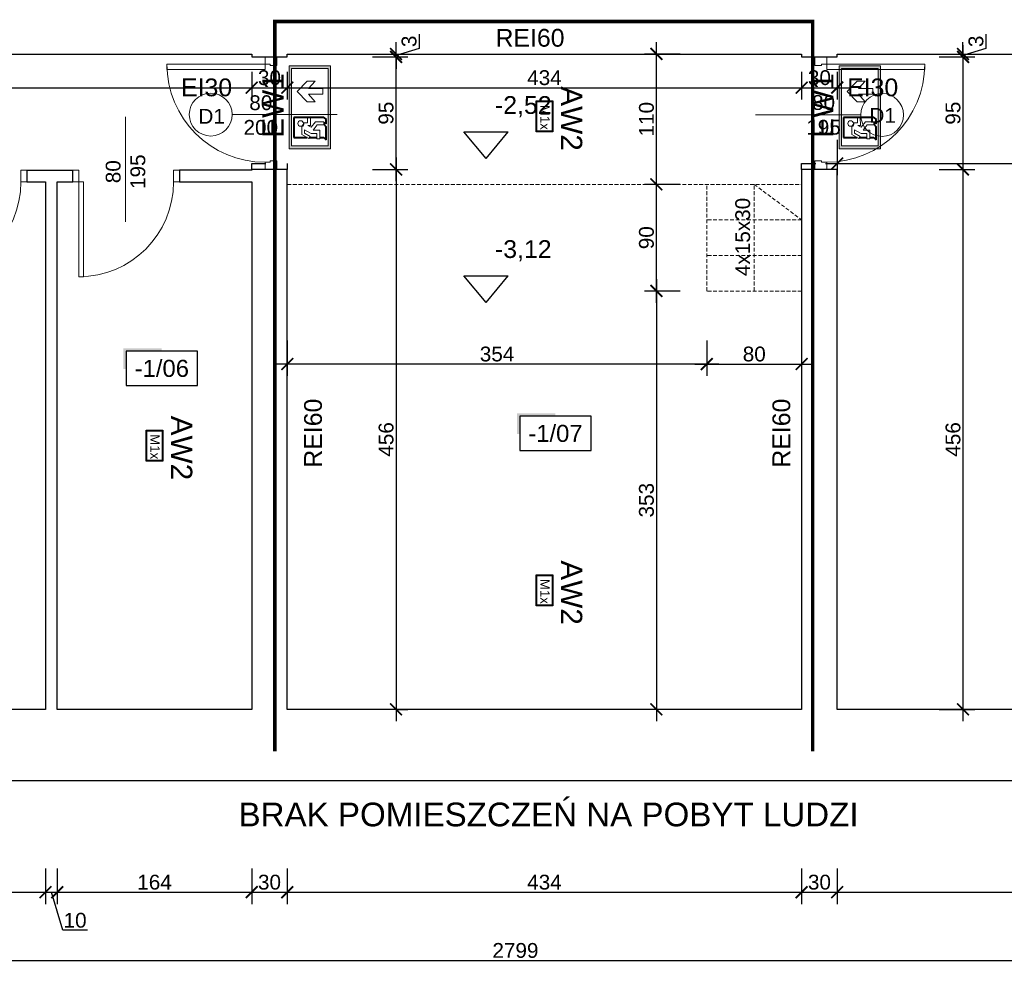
# Model space of a CAD drawing. Header units: millimetres. Extents: x 2709036 to 2756280, y 168165 to 192362.
# Tile 35 of 192: x 2710135 to 2710966, y 190539 to 191343. Entities that reach past the tile are written whole.
import ezdxf
from ezdxf.enums import TextEntityAlignment as Align

# ---------------------------------------------------------------- set-up
doc = ezdxf.new("R2010")
doc.units = ezdxf.units.MM
doc.header["$MEASUREMENT"] = 0
doc.linetypes.add('ACAD_ISO03W100', pattern=[30, 12, -18])
doc.linetypes.add('HIDDEN2', pattern=[4.7625, 3.175, -1.5875])
for name, color, linetype in [('6 - OPISY', 7, 'Continuous'), ('ekspertyza', 7, 'Continuous'), ('Oświetlenie awaryjne', 1, 'Continuous')]:
    doc.layers.add(name, color=color, linetype=linetype)
for name, color, linetype, lineweight in [('__MAZ_EKSP_PROJ', 3, 'Continuous', 0), ('__MAZ_LIKWIDACJE', 6, 'ACAD_ISO03W100', 30), ('__MAZ_OPIS_STOLARKA', 7, 'Continuous', 0), ('__MAZ_SCHODY', 7, 'Continuous', 0), ('__MAZ_STOLARKA DRZWIOWA ISTN', 7, 'Continuous', 9), ('__MAZ_STOLARKA DRZWIOWA NOWA', 7, 'Continuous', 9), ('__MAZ_WYMIARY', 7, 'Continuous', 9), ('__MAZ_ŚCIANY ISTNIEJĄCE', 7, 'Continuous', 30), ('Oświetlenie ewakuacyjne', 3, 'Continuous', 20)]:
    doc.layers.add(name, color=color, linetype=linetype, lineweight=lineweight)
doc.styles.add('Arial', font='arial.ttf')
doc.styles.add('Dimensions', font='arial.ttf')
doc.styles.add('Malanow_1_100', font='isocpeur.ttf')
doc.styles.get("Standard").update_dxf_attribs({"font": 'arial.ttf'})
doc.styles.add('styl1', font='arial.ttf')
doc.dimstyles.new('100', dxfattribs={"dimtxt": 10, "dimasz": 10, "dimexe": 18, "dimexo": 15, "dimgap": 9, "dimtad": 1, "dimdec": 1, "dimrnd": 0.5, "dimdsep": 46, "dimtxsty": 'Dimensions', "dimblk": 'ARCHTICK', "dimcen": 9, "dimdle": 10, "dimadec": 1, "dimazin": 2, "dimtfac": 1, "dimtdec": 4, "dimtofl": 0, "dimtmove": 2, "dimatfit": 3, "dimfxl": 1, "dimtolj": 1, "dimtzin": 0, "dimarcsym": 0})

# ---------------------------------------------------------------- blocks, each defined once
blk = doc.blocks.new('*U9')
at = {"ltscale": 10}
blk.add_hatch(color=256, dxfattribs=at).paths.add_polyline_path([(0, 26), (-25, 26), (-27, 26), (-27, 11.46), (-25, 11.46), (-25, 24), (0, 24)])
blk.add_lwpolyline([(-25, 0), (25, 0), (25, 24), (-25, 24)], close=True, dxfattribs=at)
at = {"layer": '6 - OPISY'}
for tag, p in [('NRPOM', (0, 6)), ('WYSPOM', (3.39, -15.66))]:
    blk.add_attdef(tag, text='', height=12, dxfattribs=at).set_placement(p, align=Align.CENTER)
blk = doc.blocks.new('*U10')
at = {"layer": '6 - OPISY'}
for p, q in [((-12.5, 15), (12.5, 15)), ((0, 0), (-12.5, 15)), ((0, 0), (12.5, 15))]:
    blk.add_line(p, q, dxfattribs=at)
blk.add_attdef('KOTAWYS', (5, 25), '', height=10, dxfattribs=at)
blk = doc.blocks.new('_ArchTick')
at = {"color": 0, "linetype": 'ByBlock', "const_width": 0.15}
blk.add_lwpolyline([(-0.5, -0.5), (0.5, 0.5)], dxfattribs=at)
blk = doc.blocks.new('*D793')
at = {"layer": '__MAZ_WYMIARY', "color": 0, "lineweight": -2}
for p, q in [((2710006, 190626.82), (2710006, 190596.82)), ((2710157, 190626.82), (2710157, 190596.82)), ((2709996, 190606.82), (2710167, 190606.82))]:
    blk.add_line(p, q, dxfattribs=at)
at = {"layer": 'Defpoints', "color": 0, "lineweight": 30}
for p in [(2710006, 190761.08), (2710157, 190761.08), (2710157, 190606.82)]:
    blk.add_point(p, dxfattribs=at)
at = {"layer": '__MAZ_WYMIARY', "color": 0, "lineweight": -2, "xscale": 10, "yscale": 10, "zscale": 10, "rotation": 180}
blk.add_blockref('_ArchTick', (2710006, 190606.82), dxfattribs=at)
at = {"layer": '__MAZ_WYMIARY', "color": 0, "lineweight": -2, "xscale": 10, "yscale": 10, "zscale": 10}
blk.add_blockref('_ArchTick', (2710157, 190606.82), dxfattribs=at)
at = {"layer": '__MAZ_WYMIARY', "color": 0, "lineweight": 5, "insert": (2710081.5, 190615.2), "char_height": 12.5, "attachment_point": 5, "style": 'Arial'}
blk.add_mtext('\\A1;151', dxfattribs=at)
blk = doc.blocks.new('*D794')
at = {"layer": '__MAZ_WYMIARY', "color": 0, "lineweight": -2}
for p, q in [((2710157, 190626.82), (2710157, 190596.82)), ((2710167, 190626.82), (2710167, 190596.82)), ((2710147, 190606.82), (2710177, 190606.82)), ((2710171.64, 190574.68), (2710162, 190606.82)), ((2710192.33, 190574.68), (2710171.64, 190574.68))]:
    blk.add_line(p, q, dxfattribs=at)
at = {"layer": 'Defpoints', "color": 0, "lineweight": 30}
for p in [(2710157, 190761.08), (2710167, 190761.08), (2710167, 190606.82)]:
    blk.add_point(p, dxfattribs=at)
at = {"layer": '__MAZ_WYMIARY', "color": 0, "lineweight": -2, "xscale": 10, "yscale": 10, "zscale": 10, "rotation": 180}
blk.add_blockref('_ArchTick', (2710157, 190606.82), dxfattribs=at)
at = {"layer": '__MAZ_WYMIARY', "color": 0, "lineweight": -2, "xscale": 10, "yscale": 10, "zscale": 10}
blk.add_blockref('_ArchTick', (2710167, 190606.82), dxfattribs=at)
at = {"layer": '__MAZ_WYMIARY', "color": 0, "lineweight": 5, "insert": (2710181.98, 190583.06), "char_height": 12.5, "attachment_point": 5, "style": 'Arial'}
blk.add_mtext('\\A1;10', dxfattribs=at)
blk = doc.blocks.new('*D795')
at = {"layer": '__MAZ_WYMIARY', "color": 0, "lineweight": -2}
for p, q in [((2710167, 190626.82), (2710167, 190596.82)), ((2710331, 190626.82), (2710331, 190596.82)), ((2710157, 190606.82), (2710341, 190606.82))]:
    blk.add_line(p, q, dxfattribs=at)
at = {"layer": 'Defpoints', "color": 0, "lineweight": 30}
for p in [(2710167, 190761.08), (2710331, 190761.08), (2710331, 190606.82)]:
    blk.add_point(p, dxfattribs=at)
at = {"layer": '__MAZ_WYMIARY', "color": 0, "lineweight": -2, "xscale": 10, "yscale": 10, "zscale": 10, "rotation": 180}
blk.add_blockref('_ArchTick', (2710167, 190606.82), dxfattribs=at)
at = {"layer": '__MAZ_WYMIARY', "color": 0, "lineweight": -2, "xscale": 10, "yscale": 10, "zscale": 10}
blk.add_blockref('_ArchTick', (2710331, 190606.82), dxfattribs=at)
at = {"layer": '__MAZ_WYMIARY', "color": 0, "lineweight": 5, "insert": (2710249, 190615.2), "char_height": 12.5, "attachment_point": 5, "style": 'Arial'}
blk.add_mtext('\\A1;164', dxfattribs=at)
blk = doc.blocks.new('*D796')
at = {"layer": '__MAZ_WYMIARY', "color": 0, "lineweight": -2}
for p, q in [((2710331, 190626.82), (2710331, 190596.82)), ((2710361, 190626.82), (2710361, 190596.82)), ((2710321, 190606.82), (2710371, 190606.82))]:
    blk.add_line(p, q, dxfattribs=at)
at = {"layer": 'Defpoints', "color": 0, "lineweight": 30}
for p in [(2710331, 190761.08), (2710361, 190761.08), (2710361, 190606.82)]:
    blk.add_point(p, dxfattribs=at)
at = {"layer": '__MAZ_WYMIARY', "color": 0, "lineweight": -2, "xscale": 10, "yscale": 10, "zscale": 10, "rotation": 180}
blk.add_blockref('_ArchTick', (2710331, 190606.82), dxfattribs=at)
at = {"layer": '__MAZ_WYMIARY', "color": 0, "lineweight": -2, "xscale": 10, "yscale": 10, "zscale": 10}
blk.add_blockref('_ArchTick', (2710361, 190606.82), dxfattribs=at)
at = {"layer": '__MAZ_WYMIARY', "color": 0, "lineweight": 5, "insert": (2710346, 190615.21), "char_height": 12.5, "attachment_point": 5, "style": 'Arial'}
blk.add_mtext('\\A1;30', dxfattribs=at)
blk = doc.blocks.new('*D797')
at = {"layer": '__MAZ_WYMIARY', "color": 0, "lineweight": -2}
for p, q in [((2710361, 190626.82), (2710361, 190596.82)), ((2710795, 190626.82), (2710795, 190596.82)), ((2710351, 190606.82), (2710805, 190606.82))]:
    blk.add_line(p, q, dxfattribs=at)
at = {"layer": 'Defpoints', "color": 0, "lineweight": 30}
for p in [(2710361, 190761.08), (2710795, 190761.08), (2710795, 190606.82)]:
    blk.add_point(p, dxfattribs=at)
at = {"layer": '__MAZ_WYMIARY', "color": 0, "lineweight": -2, "xscale": 10, "yscale": 10, "zscale": 10, "rotation": 180}
blk.add_blockref('_ArchTick', (2710361, 190606.82), dxfattribs=at)
at = {"layer": '__MAZ_WYMIARY', "color": 0, "lineweight": -2, "xscale": 10, "yscale": 10, "zscale": 10}
blk.add_blockref('_ArchTick', (2710795, 190606.82), dxfattribs=at)
at = {"layer": '__MAZ_WYMIARY', "color": 0, "lineweight": 5, "insert": (2710578, 190615.21), "char_height": 12.5, "attachment_point": 5, "style": 'Arial'}
blk.add_mtext('\\A1;434', dxfattribs=at)
blk = doc.blocks.new('*D798')
at = {"layer": '__MAZ_WYMIARY', "color": 0, "lineweight": -2}
for p, q in [((2710795, 190626.82), (2710795, 190596.82)), ((2710825, 190626.82), (2710825, 190596.82)), ((2710785, 190606.82), (2710835, 190606.82))]:
    blk.add_line(p, q, dxfattribs=at)
at = {"layer": 'Defpoints', "color": 0, "lineweight": 30}
for p in [(2710795, 190761.08), (2710825, 190761.08), (2710825, 190606.82)]:
    blk.add_point(p, dxfattribs=at)
at = {"layer": '__MAZ_WYMIARY', "color": 0, "lineweight": -2, "xscale": 10, "yscale": 10, "zscale": 10, "rotation": 180}
blk.add_blockref('_ArchTick', (2710795, 190606.82), dxfattribs=at)
at = {"layer": '__MAZ_WYMIARY', "color": 0, "lineweight": -2, "xscale": 10, "yscale": 10, "zscale": 10}
blk.add_blockref('_ArchTick', (2710825, 190606.82), dxfattribs=at)
at = {"layer": '__MAZ_WYMIARY', "color": 0, "lineweight": 5, "insert": (2710810, 190615.21), "char_height": 12.5, "attachment_point": 5, "style": 'Arial'}
blk.add_mtext('\\A1;30', dxfattribs=at)
blk = doc.blocks.new('*D799')
at = {"layer": '__MAZ_WYMIARY', "color": 0, "lineweight": -2}
for p, q in [((2710825, 190626.82), (2710825, 190596.82)), ((2711357, 190626.82), (2711357, 190596.82)), ((2710815, 190606.82), (2711367, 190606.82))]:
    blk.add_line(p, q, dxfattribs=at)
at = {"layer": 'Defpoints', "color": 0, "lineweight": 30}
for p in [(2711357, 190856.18), (2710825, 190761.08), (2711357, 190606.82)]:
    blk.add_point(p, dxfattribs=at)
at = {"layer": '__MAZ_WYMIARY', "color": 0, "lineweight": -2, "xscale": 10, "yscale": 10, "zscale": 10, "rotation": 180}
blk.add_blockref('_ArchTick', (2710825, 190606.82), dxfattribs=at)
at = {"layer": '__MAZ_WYMIARY', "color": 0, "lineweight": -2, "xscale": 10, "yscale": 10, "zscale": 10}
blk.add_blockref('_ArchTick', (2711357, 190606.82), dxfattribs=at)
at = {"layer": '__MAZ_WYMIARY', "color": 0, "lineweight": 5, "insert": (2711091, 190615.21), "char_height": 12.5, "attachment_point": 5, "style": 'Arial'}
blk.add_mtext('\\A1;532', dxfattribs=at)
blk = doc.blocks.new('*D821')
at = {"layer": '__MAZ_WYMIARY', "color": 0, "lineweight": -2}
for p, q in [((2710452.79, 191226.67), (2710452.79, 190751.08)), ((2710432.79, 191216.67), (2710462.79, 191216.67)), ((2710452.79, 190761.08), (2710462.79, 190761.08))]:
    blk.add_line(p, q, dxfattribs=at)
at = {"layer": 'Defpoints', "color": 0, "lineweight": 30}
for p in [(2710361, 191216.67), (2710441.56, 190761.08), (2710452.79, 190761.08)]:
    blk.add_point(p, dxfattribs=at)
at = {"layer": '__MAZ_WYMIARY', "color": 0, "lineweight": -2, "xscale": 10, "yscale": 10, "zscale": 10}
for p, rotation in [((2710452.79, 191216.67), 90), ((2710452.79, 190761.08), 270)]:
    blk.add_blockref('_ArchTick', p, dxfattribs=dict(at, rotation=rotation))
at = {"layer": '__MAZ_WYMIARY', "color": 0, "lineweight": 5, "insert": (2710444.41, 190988.87), "char_height": 12.5, "attachment_point": 5, "rotation": 90, "style": 'Arial'}
blk.add_mtext('\\A1;456', dxfattribs=at)
blk = doc.blocks.new('*D822')
at = {"layer": '__MAZ_WYMIARY', "color": 0, "lineweight": -2}
for p, q in [((2710452.79, 191206.67), (2710452.79, 191321.67)), ((2710432.79, 191311.67), (2710462.79, 191311.67)), ((2710432.79, 191216.67), (2710462.79, 191216.67))]:
    blk.add_line(p, q, dxfattribs=at)
at = {"layer": 'Defpoints', "color": 0, "lineweight": 30}
for p in [(2710361, 191311.67), (2710452.79, 191311.67), (2710361, 191216.67)]:
    blk.add_point(p, dxfattribs=at)
at = {"layer": '__MAZ_WYMIARY', "color": 0, "lineweight": -2, "xscale": 10, "yscale": 10, "zscale": 10}
for p, rotation in [((2710452.79, 191311.67), 90), ((2710452.79, 191216.67), 270)]:
    blk.add_blockref('_ArchTick', p, dxfattribs=dict(at, rotation=rotation))
at = {"layer": '__MAZ_WYMIARY', "color": 0, "lineweight": 5, "insert": (2710444.41, 191264.17), "char_height": 12.5, "attachment_point": 5, "rotation": 90, "style": 'Arial'}
blk.add_mtext('\\A1;95', dxfattribs=at)
blk = doc.blocks.new('*D829')
at = {"layer": '__MAZ_WYMIARY', "color": 0, "lineweight": -2}
for p, q in [((2709154, 190569.21), (2709154, 190539.21)), ((2711953, 190569.21), (2711953, 190539.21)), ((2709144, 190549.21), (2711963, 190549.21))]:
    blk.add_line(p, q, dxfattribs=at)
at = {"layer": 'Defpoints', "color": 0, "lineweight": 30}
for p in [(2709154, 190701.08), (2711953, 190701.08), (2711953, 190549.21)]:
    blk.add_point(p, dxfattribs=at)
at = {"layer": '__MAZ_WYMIARY', "color": 0, "lineweight": -2, "xscale": 10, "yscale": 10, "zscale": 10, "rotation": 180}
blk.add_blockref('_ArchTick', (2709154, 190549.21), dxfattribs=at)
at = {"layer": '__MAZ_WYMIARY', "color": 0, "lineweight": -2, "xscale": 10, "yscale": 10, "zscale": 10}
blk.add_blockref('_ArchTick', (2711953, 190549.21), dxfattribs=at)
at = {"layer": '__MAZ_WYMIARY', "color": 0, "lineweight": 5, "insert": (2710553.5, 190557.59), "char_height": 12.5, "attachment_point": 5, "style": 'Arial'}
blk.add_mtext('\\A1;2799', dxfattribs=at)
blk = doc.blocks.new('*D834')
at = {"layer": '__MAZ_WYMIARY', "color": 0, "lineweight": -2}
for p, q in [((2710825, 191241.74), (2710825, 191211.74)), ((2711188.38, 191241.74), (2711188.38, 191211.74)), ((2710815, 191221.74), (2711198.38, 191221.74))]:
    blk.add_line(p, q, dxfattribs=at)
at = {"layer": 'Defpoints', "color": 0, "lineweight": 30}
for p in [(2710825, 191314.08), (2711188.38, 191314.08), (2711188.38, 191221.74)]:
    blk.add_point(p, dxfattribs=at)
at = {"layer": '__MAZ_WYMIARY', "color": 0, "lineweight": -2, "xscale": 10, "yscale": 10, "zscale": 10, "rotation": 180}
blk.add_blockref('_ArchTick', (2710825, 191221.74), dxfattribs=at)
at = {"layer": '__MAZ_WYMIARY', "color": 0, "lineweight": -2, "xscale": 10, "yscale": 10, "zscale": 10}
blk.add_blockref('_ArchTick', (2711188.38, 191221.74), dxfattribs=at)
at = {"layer": '__MAZ_WYMIARY', "color": 0, "lineweight": 5, "insert": (2711006.69, 191230.13), "char_height": 12.5, "attachment_point": 5, "style": 'Arial'}
blk.add_mtext('\\A1;364', dxfattribs=at)
blk = doc.blocks.new('*D835')
at = {"layer": '__MAZ_WYMIARY', "color": 0, "lineweight": -2}
for p, q in [((2710715, 191072.47), (2710715, 191042.47)), ((2710795, 191072.47), (2710795, 191042.47)), ((2710705, 191052.47), (2710805, 191052.47))]:
    blk.add_line(p, q, dxfattribs=at)
at = {"layer": 'Defpoints', "color": 0, "lineweight": 30}
for p in [(2710715, 191114.08), (2710795, 191114.08), (2710795, 191052.47)]:
    blk.add_point(p, dxfattribs=at)
at = {"layer": '__MAZ_WYMIARY', "color": 0, "lineweight": -2, "xscale": 10, "yscale": 10, "zscale": 10, "rotation": 180}
blk.add_blockref('_ArchTick', (2710715, 191052.47), dxfattribs=at)
at = {"layer": '__MAZ_WYMIARY', "color": 0, "lineweight": -2, "xscale": 10, "yscale": 10, "zscale": 10}
blk.add_blockref('_ArchTick', (2710795, 191052.47), dxfattribs=at)
at = {"layer": '__MAZ_WYMIARY', "color": 0, "lineweight": 5, "insert": (2710755, 191060.85), "char_height": 12.5, "attachment_point": 5, "style": 'Arial'}
blk.add_mtext('\\A1;80', dxfattribs=at)
blk = doc.blocks.new('*D836')
at = {"layer": '__MAZ_WYMIARY', "color": 0, "lineweight": -2}
for p, q in [((2710361, 191072.47), (2710361, 191042.47)), ((2710715, 191072.47), (2710715, 191042.47)), ((2710725, 191052.47), (2710351, 191052.47))]:
    blk.add_line(p, q, dxfattribs=at)
at = {"layer": 'Defpoints', "color": 0, "lineweight": 30}
for p in [(2710361, 191114.08), (2710715, 191114.08), (2710361, 191052.47)]:
    blk.add_point(p, dxfattribs=at)
at = {"layer": '__MAZ_WYMIARY', "color": 0, "lineweight": -2, "xscale": 10, "yscale": 10, "zscale": 10, "rotation": 180}
blk.add_blockref('_ArchTick', (2710361, 191052.47), dxfattribs=at)
at = {"layer": '__MAZ_WYMIARY', "color": 0, "lineweight": -2, "xscale": 10, "yscale": 10, "zscale": 10}
blk.add_blockref('_ArchTick', (2710715, 191052.47), dxfattribs=at)
at = {"layer": '__MAZ_WYMIARY', "color": 0, "lineweight": 5, "insert": (2710538, 191060.86), "char_height": 12.5, "attachment_point": 5, "style": 'Arial'}
blk.add_mtext('\\A1;354', dxfattribs=at)
blk = doc.blocks.new('*D862')
at = {"layer": '__MAZ_WYMIARY', "color": 0, "lineweight": -2}
for p, q in [((2709218, 191299.08), (2709218, 191275.67)), ((2710331, 191299.08), (2710331, 191275.67)), ((2709208, 191285.67), (2710341, 191285.67))]:
    blk.add_line(p, q, dxfattribs=at)
at = {"layer": 'Defpoints', "color": 0, "lineweight": 30}
for p in [(2709218, 191314.08), (2710331, 191314.08), (2710331, 191285.67)]:
    blk.add_point(p, dxfattribs=at)
at = {"layer": '__MAZ_WYMIARY', "color": 0, "lineweight": -2, "xscale": 10, "yscale": 10, "zscale": 10, "rotation": 180}
blk.add_blockref('_ArchTick', (2709218, 191285.67), dxfattribs=at)
at = {"layer": '__MAZ_WYMIARY', "color": 0, "lineweight": -2, "xscale": 10, "yscale": 10, "zscale": 10}
blk.add_blockref('_ArchTick', (2710331, 191285.67), dxfattribs=at)
at = {"layer": '__MAZ_WYMIARY', "color": 0, "lineweight": 5, "insert": (2709774.5, 191294.06), "char_height": 12.5, "attachment_point": 5, "style": 'Arial'}
blk.add_mtext('\\A1;1113', dxfattribs=at)
blk = doc.blocks.new('*D863')
at = {"layer": '__MAZ_WYMIARY', "color": 0, "lineweight": -2}
for p, q in [((2710331, 191296.67), (2710331, 191275.67)), ((2710361, 191296.67), (2710361, 191275.67)), ((2710321, 191285.67), (2710371, 191285.67))]:
    blk.add_line(p, q, dxfattribs=at)
at = {"layer": 'Defpoints', "color": 0, "lineweight": 30}
for p in [(2710331, 191311.67), (2710361, 191311.67), (2710361, 191285.67)]:
    blk.add_point(p, dxfattribs=at)
at = {"layer": '__MAZ_WYMIARY', "color": 0, "lineweight": -2, "xscale": 10, "yscale": 10, "zscale": 10, "rotation": 180}
blk.add_blockref('_ArchTick', (2710331, 191285.67), dxfattribs=at)
at = {"layer": '__MAZ_WYMIARY', "color": 0, "lineweight": -2, "xscale": 10, "yscale": 10, "zscale": 10}
blk.add_blockref('_ArchTick', (2710361, 191285.67), dxfattribs=at)
at = {"layer": '__MAZ_WYMIARY', "color": 0, "lineweight": 5, "insert": (2710346, 191294.06), "char_height": 12.5, "attachment_point": 5, "style": 'Arial'}
blk.add_mtext('\\A1;30', dxfattribs=at)
blk = doc.blocks.new('*D864')
at = {"layer": '__MAZ_WYMIARY', "color": 0, "lineweight": -2}
for p, q in [((2710361, 191299.08), (2710361, 191275.67)), ((2710795, 191299.08), (2710795, 191275.67)), ((2710351, 191285.67), (2710805, 191285.67))]:
    blk.add_line(p, q, dxfattribs=at)
at = {"layer": 'Defpoints', "color": 0, "lineweight": 30}
for p in [(2710361, 191314.08), (2710795, 191314.08), (2710795, 191285.67)]:
    blk.add_point(p, dxfattribs=at)
at = {"layer": '__MAZ_WYMIARY', "color": 0, "lineweight": -2, "xscale": 10, "yscale": 10, "zscale": 10, "rotation": 180}
blk.add_blockref('_ArchTick', (2710361, 191285.67), dxfattribs=at)
at = {"layer": '__MAZ_WYMIARY', "color": 0, "lineweight": -2, "xscale": 10, "yscale": 10, "zscale": 10}
blk.add_blockref('_ArchTick', (2710795, 191285.67), dxfattribs=at)
at = {"layer": '__MAZ_WYMIARY', "color": 0, "lineweight": 5, "insert": (2710578, 191294.06), "char_height": 12.5, "attachment_point": 5, "style": 'Arial'}
blk.add_mtext('\\A1;434', dxfattribs=at)
blk = doc.blocks.new('*D865')
at = {"layer": '__MAZ_WYMIARY', "color": 0, "lineweight": -2}
for p, q in [((2710795, 191299.02), (2710795, 191275.67)), ((2710825, 191299.08), (2710825, 191275.67)), ((2710785, 191285.67), (2710835, 191285.67))]:
    blk.add_line(p, q, dxfattribs=at)
at = {"layer": 'Defpoints', "color": 0, "lineweight": 30}
for p in [(2710795, 191314.02), (2710825, 191314.08), (2710825, 191285.67)]:
    blk.add_point(p, dxfattribs=at)
at = {"layer": '__MAZ_WYMIARY', "color": 0, "lineweight": -2, "xscale": 10, "yscale": 10, "zscale": 10, "rotation": 180}
blk.add_blockref('_ArchTick', (2710795, 191285.67), dxfattribs=at)
at = {"layer": '__MAZ_WYMIARY', "color": 0, "lineweight": -2, "xscale": 10, "yscale": 10, "zscale": 10}
blk.add_blockref('_ArchTick', (2710825, 191285.67), dxfattribs=at)
at = {"layer": '__MAZ_WYMIARY', "color": 0, "lineweight": 5, "insert": (2710810, 191294.06), "char_height": 12.5, "attachment_point": 5, "style": 'Arial'}
blk.add_mtext('\\A1;30', dxfattribs=at)
blk = doc.blocks.new('*D1363')
at = {"layer": '__MAZ_WYMIARY', "color": 0, "lineweight": -2}
for p, q in [((2710472.18, 191330.87), (2710472.18, 191318.69)), ((2710452.79, 191314.08), (2710452.79, 191324.08)), ((2710472.18, 191318.69), (2710452.79, 191312.87)), ((2710432.79, 191314.08), (2710462.79, 191314.08)), ((2710432.79, 191311.67), (2710462.79, 191311.67)), ((2710452.79, 191311.67), (2710452.79, 191314.08)), ((2710452.79, 191311.67), (2710452.79, 191301.67))]:
    blk.add_line(p, q, dxfattribs=at)
at = {"layer": 'Defpoints', "color": 0, "lineweight": 30}
for p in [(2710361, 191314.08), (2710361, 191311.67), (2710452.79, 191314.08)]:
    blk.add_point(p, dxfattribs=at)
at = {"layer": '__MAZ_WYMIARY', "color": 0, "lineweight": -2, "xscale": 10, "yscale": 10, "zscale": 10}
for p, rotation in [((2710452.79, 191314.08), 270), ((2710452.79, 191311.67), 90)]:
    blk.add_blockref('_ArchTick', p, dxfattribs=dict(at, rotation=rotation))
at = {"layer": '__MAZ_WYMIARY', "color": 0, "lineweight": 5, "insert": (2710463.79, 191324.78), "char_height": 12.5, "attachment_point": 5, "rotation": 90, "style": 'Arial'}
blk.add_mtext('\\A1;3', dxfattribs=at)
blk = doc.blocks.new('*D1364')
at = {"layer": '__MAZ_WYMIARY', "color": 0, "lineweight": -2}
for p, q in [((2710672.48, 191124.08), (2710672.48, 190751.08)), ((2710692.48, 191114.08), (2710662.48, 191114.08)), ((2710692.48, 190761.08), (2710662.48, 190761.08))]:
    blk.add_line(p, q, dxfattribs=at)
at = {"layer": 'Defpoints', "color": 0, "lineweight": 30}
for p in [(2710715, 191114.08), (2710672.48, 190761.08), (2710715, 190761.08)]:
    blk.add_point(p, dxfattribs=at)
at = {"layer": '__MAZ_WYMIARY', "color": 0, "lineweight": -2, "xscale": 10, "yscale": 10, "zscale": 10}
for p, rotation in [((2710672.48, 191114.08), 90), ((2710672.48, 190761.08), 270)]:
    blk.add_blockref('_ArchTick', p, dxfattribs=dict(at, rotation=rotation))
at = {"layer": '__MAZ_WYMIARY', "color": 0, "lineweight": 5, "insert": (2710664.09, 190937.58), "char_height": 12.5, "attachment_point": 5, "rotation": 90, "style": 'Arial'}
blk.add_mtext('\\A1;353', dxfattribs=at)
blk = doc.blocks.new('*D1365')
at = {"layer": '__MAZ_WYMIARY', "color": 0, "lineweight": -2}
for p, q in [((2710672.48, 191104.08), (2710672.48, 191214.08)), ((2710692.48, 191204.08), (2710662.48, 191204.08)), ((2710692.48, 191114.08), (2710662.48, 191114.08))]:
    blk.add_line(p, q, dxfattribs=at)
at = {"layer": 'Defpoints', "color": 0, "lineweight": 30}
for p in [(2710672.48, 191204.08), (2710715, 191204.08), (2710715, 191114.08)]:
    blk.add_point(p, dxfattribs=at)
at = {"layer": '__MAZ_WYMIARY', "color": 0, "lineweight": -2, "xscale": 10, "yscale": 10, "zscale": 10}
for p, rotation in [((2710672.48, 191204.08), 90), ((2710672.48, 191114.08), 270)]:
    blk.add_blockref('_ArchTick', p, dxfattribs=dict(at, rotation=rotation))
at = {"layer": '__MAZ_WYMIARY', "color": 0, "lineweight": 5, "insert": (2710664.09, 191159.08), "char_height": 12.5, "attachment_point": 5, "rotation": 90, "style": 'Arial'}
blk.add_mtext('\\A1;90', dxfattribs=at)
blk = doc.blocks.new('*D1366')
at = {"layer": '__MAZ_WYMIARY', "color": 0, "lineweight": -2}
for p, q in [((2710672.48, 191194.08), (2710672.48, 191324.08)), ((2710692.48, 191314.08), (2710662.48, 191314.08)), ((2710692.48, 191204.08), (2710662.48, 191204.08))]:
    blk.add_line(p, q, dxfattribs=at)
at = {"layer": 'Defpoints', "color": 0, "lineweight": 30}
for p in [(2710672.48, 191314.08), (2710755, 191314.08), (2710755, 191204.08)]:
    blk.add_point(p, dxfattribs=at)
at = {"layer": '__MAZ_WYMIARY', "color": 0, "lineweight": -2, "xscale": 10, "yscale": 10, "zscale": 10}
for p, rotation in [((2710672.48, 191314.08), 90), ((2710672.48, 191204.08), 270)]:
    blk.add_blockref('_ArchTick', p, dxfattribs=dict(at, rotation=rotation))
at = {"layer": '__MAZ_WYMIARY', "color": 0, "lineweight": 5, "insert": (2710664.09, 191259.08), "char_height": 12.5, "attachment_point": 5, "rotation": 90, "style": 'Arial'}
blk.add_mtext('\\A1;110', dxfattribs=at)
blk = doc.blocks.new('*D1367')
at = {"layer": '__MAZ_WYMIARY', "color": 0, "lineweight": -2}
for p, q in [((2710950.5, 191330.87), (2710950.5, 191318.69)), ((2710931.12, 191314.08), (2710931.12, 191324.08)), ((2710950.5, 191318.69), (2710931.12, 191312.87)), ((2710911.12, 191314.08), (2710941.12, 191314.08)), ((2710911.12, 191311.67), (2710941.12, 191311.67)), ((2710931.12, 191314.08), (2710931.12, 191311.67)), ((2710931.12, 191311.67), (2710931.12, 191301.67))]:
    blk.add_line(p, q, dxfattribs=at)
at = {"layer": 'Defpoints', "color": 0, "lineweight": 30}
for p in [(2710795, 191314.08), (2710795, 191311.67), (2710931.12, 191311.67)]:
    blk.add_point(p, dxfattribs=at)
at = {"layer": '__MAZ_WYMIARY', "color": 0, "lineweight": -2, "xscale": 10, "yscale": 10, "zscale": 10}
for p, rotation in [((2710931.12, 191314.08), 270), ((2710931.12, 191311.67), 90)]:
    blk.add_blockref('_ArchTick', p, dxfattribs=dict(at, rotation=rotation))
at = {"layer": '__MAZ_WYMIARY', "color": 0, "lineweight": 5, "insert": (2710942.12, 191324.78), "char_height": 12.5, "attachment_point": 5, "rotation": 90, "style": 'Arial'}
blk.add_mtext('\\A1;3', dxfattribs=at)
blk = doc.blocks.new('*D1368')
at = {"layer": '__MAZ_WYMIARY', "color": 0, "lineweight": -2}
for p, q in [((2710931.12, 191321.67), (2710931.12, 191206.67)), ((2710911.12, 191311.67), (2710941.12, 191311.67)), ((2710911.12, 191216.67), (2710941.12, 191216.67))]:
    blk.add_line(p, q, dxfattribs=at)
at = {"layer": 'Defpoints', "color": 0, "lineweight": 30}
for p in [(2710825, 191311.67), (2710825, 191216.67), (2710931.12, 191216.67)]:
    blk.add_point(p, dxfattribs=at)
at = {"layer": '__MAZ_WYMIARY', "color": 0, "lineweight": -2, "xscale": 10, "yscale": 10, "zscale": 10}
for p, rotation in [((2710931.12, 191311.67), 90), ((2710931.12, 191216.67), 270)]:
    blk.add_blockref('_ArchTick', p, dxfattribs=dict(at, rotation=rotation))
at = {"layer": '__MAZ_WYMIARY', "color": 0, "lineweight": 5, "insert": (2710922.73, 191264.17), "char_height": 12.5, "attachment_point": 5, "rotation": 90, "style": 'Arial'}
blk.add_mtext('\\A1;95', dxfattribs=at)
blk = doc.blocks.new('*D1369')
at = {"layer": '__MAZ_WYMIARY', "color": 0, "lineweight": -2}
for p, q in [((2710931.12, 191226.67), (2710931.12, 190751.08)), ((2710911.12, 191216.67), (2710941.12, 191216.67)), ((2710911.12, 190761.08), (2710941.12, 190761.08))]:
    blk.add_line(p, q, dxfattribs=at)
at = {"layer": 'Defpoints', "color": 0, "lineweight": 30}
for p in [(2710825, 191216.67), (2710825, 190761.08), (2710931.12, 190761.08)]:
    blk.add_point(p, dxfattribs=at)
at = {"layer": '__MAZ_WYMIARY', "color": 0, "lineweight": -2, "xscale": 10, "yscale": 10, "zscale": 10}
for p, rotation in [((2710931.12, 191216.67), 90), ((2710931.12, 190761.08), 270)]:
    blk.add_blockref('_ArchTick', p, dxfattribs=dict(at, rotation=rotation))
at = {"layer": '__MAZ_WYMIARY', "color": 0, "lineweight": 5, "insert": (2710922.73, 190988.87), "char_height": 12.5, "attachment_point": 5, "rotation": 90, "style": 'Arial'}
blk.add_mtext('\\A1;456', dxfattribs=at)
blk = doc.blocks.new('90')
at = {"color": 0, "linetype": 'Continuous', "lineweight": 5}
for p, q in [((30102.84, -38884.85), (30102.84, -38878.44)), ((30113.27, -38878.44), (30113.27, -38885.98)), ((30107.55, -38884.85), (30102.84, -38884.85)), ((30107.55, -38885.98), (30107.55, -38884.85)), ((30113.27, -38885.98), (30107.55, -38885.98)), ((30015.67, -38967.31), (30015.67, -38972.02)), ((30102.84, -38967.31), (30015.67, -38967.31)), ((30015.67, -38967.31), (30015.67, -38972.02)), ((30102.84, -38972.02), (30102.84, -38967.31)), ((30107.55, -38972.02), (30107.55, -38970.89)), ((30107.55, -38970.89), (30113.27, -38970.89)), ((30113.27, -38970.89), (30113.27, -38978.44)), ((30015.67, -38972.02), (30102.84, -38972.02)), ((30102.84, -38978.44), (30102.84, -38972.02)), ((30102.84, -38972.02), (30107.55, -38972.02))]:
    blk.add_line(p, q, dxfattribs=at)
blk.add_arc((30102.84, -38972.02), 87.17, 90, 180, dxfattribs=at)
blk = doc.blocks.new('*U720')
at = {"layer": 'Oświetlenie awaryjne'}
h = blk.add_hatch(color=256, dxfattribs=at)
h.paths.add_polyline_path([(-13, 7), (13, 7), (13, -7), (-13, -7)])
h.paths.add_polyline_path([(-12.5, 6.5), (12.5, 6.5), (12.5, -6.5), (-12.5, -6.5)], flags=16)
at = {"layer": 'Oświetlenie awaryjne', "linetype": 'ByBlock'}
for p, q in [((-12.5, 6.5), (12.5, 6.5)), ((-12.5, -6.5), (-12.5, 6.5)), ((12.5, 6.5), (12.5, -6.5)), ((12.5, -6.5), (-12.5, -6.5))]:
    blk.add_line(p, q, dxfattribs=at)
blk.add_lwpolyline([(-13, 7), (13, 7), (13, -7), (-13, -7)], close=True, dxfattribs=at)
at = {"layer": 'Oświetlenie awaryjne', "attachment_point": 1, "style": 'Malanow_1_100'}
for s, insert, char_height in [('{\\fArial|b0|i0|c238|p34;AW2}', (-25.34, 31.85), 18), ('{\\fArial|b0|i0|c238|p34;M1x}', (-9.68, 4.41), 8)]:
    blk.add_mtext_dynamic_manual_height_columns(s, width=42.9792, gutter_width=669.53, heights=[0], dxfattribs=dict(at, insert=insert, char_height=char_height))
blk = doc.blocks.new('DG')
at = {"layer": 'Oświetlenie ewakuacyjne', "linetype": 'ByBlock'}
h = blk.add_hatch(color=256, dxfattribs=at)
h.paths.add_polyline_path([(-0.92, 34.23), (69.08, 34.23), (69.08, -0.77), (-0.92, -0.77)])
h.paths.add_polyline_path([(1.54, 32.26), (66.63, 32.26), (66.63, 1.21), (1.54, 1.21)], flags=16)
at = {"layer": 'Oświetlenie ewakuacyjne'}
for p, q in [((12.09, 19.05), (20.78, 27.53)), ((20.78, 27.53), (29.47, 19.05)), ((12.09, 12.28), (12.09, 19.05)), ((18.37, 17.8), (12.09, 12.28)), ((18.37, 5.81), (18.37, 17.8)), ((29.47, 12.28), (23.19, 17.8)), ((23.19, 17.8), (23.19, 5.81)), ((29.47, 19.05), (29.47, 12.28)), ((47.27, 18.64), (42.7, 18.64)), ((42.7, 18.64), (42.7, 16.29)), ((47.27, 21.68), (47.27, 18.64)), ((49.38, 16.28), (49.38, 18.44)), ((49.38, 18.44), (50.94, 15.55)), ((57, 23.48), (50.5, 23.49)), ((56.23, 15.6), (53.21, 21.11)), ((53.21, 21.11), (55.91, 21.11)), ((55.91, 21.11), (58.82, 16.48)), ((60.56, 17.65), (57, 23.48)), ((58.82, 16.48), (60.56, 17.65)), ((42.7, 16.29), (49.38, 16.28)), ((50.94, 15.55), (46.32, 11.89)), ((46.32, 11.89), (46.32, 4.82)), ((48.88, 10.54), (53.52, 13.99)), ((48.88, 4.82), (48.88, 10.54)), ((53.52, 13.99), (53.51, 8.22)), ((56.23, 10.93), (56.23, 15.6)), ((60.79, 10.93), (56.23, 10.93)), ((60.78, 8.22), (60.79, 10.93)), ((23.19, 5.81), (18.37, 5.81)), ((46.32, 4.82), (48.88, 4.82)), ((46.75, 4.39), (49.31, 4.39)), ((53.51, 8.22), (60.78, 8.22))]:
    blk.add_line(p, q, dxfattribs=at)
at = {"layer": 'Oświetlenie ewakuacyjne', "lineweight": 40}
for p, q in [((42.7, 30.38), (59.77, 30.38)), ((42.7, 4.82), (42.7, 30.38)), ((59.77, 30.38), (59.77, 18.95)), ((59.77, 17.11), (59.77, 10.93)), ((42.7, 4.82), (44.51, 3.02)), ((48.13, 3.02), (44.51, 3.02)), ((46.75, 4.39), (48.13, 3.02)), ((49.31, 4.39), (50.69, 3.02)), ((61.58, 3.02), (50.69, 3.02)), ((59.77, 8.22), (59.77, 4.82)), ((59.77, 4.82), (61.58, 3.02))]:
    blk.add_line(p, q, dxfattribs=at)
at = {"layer": 'Oświetlenie ewakuacyjne'}
for points in [[(-0.92, 34.23), (69.08, 34.23), (69.08, -0.77), (-0.92, -0.77)], [(1.54, 32.26), (66.63, 32.26), (66.63, 1.21), (1.54, 1.21)]]:
    blk.add_lwpolyline(points, close=True, dxfattribs=at)
blk.add_circle((47.8, 24.52), 2.34, dxfattribs=at)
blk.add_arc((47.8, 24.52), 2.88, 259.40031, 339.13959, dxfattribs=at)
blk = doc.blocks.new('*U714')
at = {"layer": 'Oświetlenie ewakuacyjne', "color": 1, "linetype": 'ByBlock', "xscale": -1, "rotation": 359.9999999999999}
blk.add_blockref('DG', (69.08, 0.76), dxfattribs=at)
at = {"layer": 'Oświetlenie ewakuacyjne', "insert": (9.21, 57.69), "char_height": 18, "attachment_point": 1, "style": 'Malanow_1_100'}
blk.add_mtext_dynamic_manual_height_columns('{\\fArial|b0|i0|c238|p34;EW1}', width=42.9792, gutter_width=669.53, heights=[0], dxfattribs=at)

msp = doc.modelspace()

# ---------------------------------------------------------------- linework, layer by layer
at = {"layer": '__MAZ_EKSP_PROJ', "linetype": 'ACAD_ISO03W100', "const_width": 3}
msp.add_lwpolyline([(2710350.47, 190725.67), (2710350.47, 191341.53), (2710804.32, 191341.53), (2710804.32, 190725.67)], dxfattribs=at)
at = {"layer": '__MAZ_LIKWIDACJE', "color": 252}
for points in [[(2710331, 191221.67), (2710361, 191221.67), (2710361, 191216.67), (2710331, 191216.67)], [(2710795, 191221.67), (2710825, 191221.67), (2710825, 191216.67), (2710795, 191216.67)]]:
    msp.add_lwpolyline(points, close=True, dxfattribs=at)
at = {"layer": '__MAZ_OPIS_STOLARKA', "color": 252}
for points in [[(2710224.59, 191172.48), (2710224.59, 191261.2)], [(2710314.46, 191262.96), (2710403.18, 191262.96)], [(2710756.07, 191262.63), (2710844.79, 191262.63)]]:
    msp.add_lwpolyline(points, dxfattribs=at)
for centre in [(2710296.39, 191262.96), (2710862.86, 191262.63)]:
    msp.add_circle(centre, 18.07, dxfattribs=at)
at = {"layer": '__MAZ_SCHODY', "color": 252, "linetype": 'HIDDEN2', "lineweight": 5}
for p, q in [((2710361, 191204.08), (2710795, 191204.08)), ((2710715, 191114.08), (2710715, 191204.08)), ((2710795, 191174.08), (2710715, 191174.08)), ((2710795, 191144.08), (2710715, 191144.08)), ((2710795, 191114.08), (2710715, 191114.08))]:
    msp.add_line(p, q, dxfattribs=at)
msp.add_lwpolyline([(2710755, 191114.08), (2710755, 191204.08), (2710795, 191174.08)], dxfattribs=at)
at = {"layer": '__MAZ_STOLARKA DRZWIOWA ISTN', "color": 252, "linetype": 'Continuous'}
for points in [[(2710136.26, 191216.08), (2710141.26, 191216.08), (2710141.26, 191206.08), (2710136.26, 191206.08)], [(2710185.02, 191216.08), (2710180.02, 191216.08), (2710180.02, 191206.08), (2710185.02, 191206.08)], [(2710265.02, 191216.08), (2710270.02, 191216.08), (2710270.02, 191206.08), (2710265.02, 191206.08)], [(2710185.02, 191206.08), (2710189.02, 191206.08), (2710189.02, 191126.08), (2710185.02, 191126.08)]]:
    msp.add_lwpolyline(points, close=True, dxfattribs=at)
at = {"layer": '__MAZ_STOLARKA DRZWIOWA ISTN', "color": 252, "linetype": 'Continuous', "extrusion": (0, 0, -1)}
for centre in [(-2710056.26, 191206.08), (-2710185.02, 191206.08)]:
    msp.add_arc(centre, 80, 180, 270, dxfattribs=at)
at = {"layer": '__MAZ_ŚCIANY ISTNIEJĄCE', "color": 252, "ltscale": 15}
for p, q in [((2709356.54, 191314.08), (2710331, 191314.08)), ((2710331, 191314.08), (2710331, 191311.67)), ((2710331, 191311.67), (2710361, 191311.67)), ((2710361, 191311.67), (2710361, 191314.08)), ((2710361, 191314.08), (2710795, 191314.08)), ((2710795, 191314.08), (2710795, 191311.67)), ((2710795, 191311.67), (2710825, 191311.67)), ((2710825, 191311.67), (2710825, 191314.08)), ((2710825, 191314.08), (2711188.38, 191314.08)), ((2710141.26, 191216.08), (2710180.02, 191216.08)), ((2710141.26, 191216.08), (2710141.26, 191206.08)), ((2710180.02, 191206.08), (2710180.02, 191216.08)), ((2710331, 191216.08), (2710270.02, 191216.08)), ((2710270.02, 191216.08), (2710270.02, 191206.08)), ((2710361, 191216.67), (2710331, 191216.67)), ((2710331, 191216.67), (2710331, 191216.08)), ((2710361, 190761.08), (2710361, 191216.67)), ((2710825, 191216.67), (2710795, 191216.67)), ((2710795, 191216.67), (2710795, 190761.08)), ((2710825, 190761.08), (2710825, 191216.67)), ((2710825, 191048.04), (2710825, 191216.67)), ((2710141.26, 191206.08), (2710157, 191206.08)), ((2710157, 191206.08), (2710157, 190761.08)), ((2710167, 191206.08), (2710180.02, 191206.08)), ((2710167, 190761.08), (2710167, 191206.08)), ((2710270.02, 191206.08), (2710331, 191206.08)), ((2710331, 191206.08), (2710331, 190761.08)), ((2710157, 190761.08), (2710006, 190761.08)), ((2710331, 190761.08), (2710167, 190761.08)), ((2710795, 190761.08), (2710361, 190761.08)), ((2711889, 190761.08), (2710825, 190761.08)), ((2709154, 190701.08), (2711953, 190701.08))]:
    msp.add_line(p, q, dxfattribs=at)

# ---------------------------------------------------------------- block references
at = {"layer": '6 - OPISY', "color": 252}
for name, p, xscale, yscale, zscale, values in [('*U10', (2710528.76, 191226.03), 1.5, 1.5, 1.5, {'KOTAWYS': '-2,52'}), ('*U10', (2710528.76, 191104.48), 1.5, 1.5, 1.5, {'KOTAWYS': '-3,12'}), ('*U9', (2710255.16, 191034.42), 1.2, 1.2, 1.2, {'NRPOM': '-1/06'}), ('*U9', (2710587.28, 190979.56), 1.2, 1.2, 1.2, {'NRPOM': '-1/07'})]:
    msp.add_blockref(name, p, dxfattribs=dict(at, xscale=xscale, yscale=yscale, zscale=zscale)).add_auto_attribs(values)
at = {"layer": '__MAZ_STOLARKA DRZWIOWA NOWA', "color": 252, "lineweight": -2}
for p, xscale, yscale, zscale, rotation in [((2681742.57, 154279.6), -0.9500653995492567, 0.9500653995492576, 0.9500653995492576, 180.0000000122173), ((2739415.77, 154279.6), 0.9500653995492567, 0.9500653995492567, 0.9500653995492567, 179.9999999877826)]:
    msp.add_blockref('90', p, dxfattribs=dict(at, xscale=xscale, yscale=yscale, zscale=zscale, rotation=rotation))
at = {"layer": 'Oświetlenie awaryjne', "linetype": 'ByBlock', "rotation": 270}
for p in [(2710578, 191261.52, 0), (2710249, 190983.58), (2710578, 190861.52, 0)]:
    msp.add_blockref('*U720', p, dxfattribs=at)
at = {"layer": 'Oświetlenie ewakuacyjne', "linetype": 'ByBlock', "rotation": 89.99999999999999}
for p in [(2710397.55, 191234.18), (2710861.55, 191234.18)]:
    msp.add_blockref('*U714', p, dxfattribs=at)

# ---------------------------------------------------------------- texts
at = {"layer": '__MAZ_EKSP_PROJ', "linetype": 'ACAD_ISO03W100', "char_height": 15, "attachment_point": 3}
for s, width, insert in [('REI60', 617.9803, (2710594.94, 191335.25)), ('EI30', 86.0924, (2710314.49, 191293.42)), ('EI30', 86.0924, (2710876.48, 191293.42))]:
    msp.add_mtext_dynamic_manual_height_columns(s, width=width, gutter_width=12.5, heights=[61.2], dxfattribs=dict(at, insert=insert))
at = {"layer": '__MAZ_EKSP_PROJ', "linetype": 'ACAD_ISO03W100', "char_height": 15, "attachment_point": 3, "rotation": 90}
for insert in [(2710375.21, 191023.27), (2710770.35, 191023.27)]:
    msp.add_mtext_dynamic_manual_height_columns('REI60', width=617.9803, gutter_width=12.5, heights=[61.2], dxfattribs=dict(at, insert=insert))
at = {"layer": '__MAZ_OPIS_STOLARKA', "color": 252, "char_height": 12.5, "width": 38.3096, "attachment_point": 5, "style": 'styl1'}
for s, insert in [('\\pxqc;80\\P200', (2710338.66, 191262.48)), ('\\pxqc;80\\P195', (2710813.46, 191262.63)), ('\\pxqc;D1', (2710297.23, 191261.53)), ('\\pxqc;D1', (2710863.35, 191262.26))]:
    msp.add_mtext(s, dxfattribs=dict(at, insert=insert))
at = {"layer": '__MAZ_OPIS_STOLARKA', "color": 252, "insert": (2710224.59, 191214.78), "char_height": 12.5, "width": 38.3096, "attachment_point": 5, "rotation": 90, "style": 'styl1'}
msp.add_mtext('\\pxqc;80\\P195', dxfattribs=at)
at = {"layer": '__MAZ_SCHODY', "color": 252, "linetype": 'HIDDEN2', "lineweight": 5, "style": 'styl1'}
msp.add_text('4x15x30', height=12.5, rotation=90, dxfattribs=at).set_placement((2710751.48, 191126.7))
at = {"layer": 'ekspertyza', "color": 252, "insert": (2710843.01, 190682.4), "char_height": 20, "attachment_point": 3}
msp.add_mtext_dynamic_manual_height_columns('{\\C1;BRAK POMIESZCZEŃ NA POBYT LUDZI}', width=617.9803, gutter_width=12.5, heights=[61.2], dxfattribs=at)

# ---------------------------------------------------------------- dimensions: what is measured, and where the dimension line sits
at = {"layer": '__MAZ_WYMIARY', "color": 252, "lineweight": 5}
for base, p1, p2, picture, middle in [((2710452.79, 191314.08), (2710361, 191311.67), (2710361, 191314.08), '*D1363', (2710463.79, 191320.69)), ((2710931.12, 191311.67), (2710795, 191314.08), (2710795, 191311.67), '*D1367', (2710942.12, 191320.69)), ((2710452.79, 191311.67), (2710361, 191216.67), (2710361, 191311.67), '*D822', (2710444.41, 191264.17)), ((2710672.48, 191314.08), (2710755, 191204.08), (2710755, 191314.08), '*D1366', (2710664.09, 191259.08)), ((2710931.12, 191216.67), (2710825, 191311.67), (2710825, 191216.67), '*D1368', (2710922.73, 191264.17)), ((2710452.79, 190761.08), (2710361, 191216.67), (2710441.56, 190761.08), '*D821', (2710444.41, 190988.87)), ((2710931.12, 190761.08), (2710825, 191216.67), (2710825, 190761.08), '*D1369', (2710922.73, 190988.87)), ((2710672.48, 191204.08), (2710715, 191114.08), (2710715, 191204.08), '*D1365', (2710664.09, 191159.08)), ((2710672.48, 190761.08), (2710715, 191114.08), (2710715, 190761.08), '*D1364', (2710664.09, 190937.58))]:
    dim = msp.add_linear_dim(base=base, p1=p1, p2=p2, angle=90, dimstyle='100', override={"dimtxt": 12.5, "dimexe": 10, "dimgap": 2, "dimdec": 0, "dimtxsty": 'Arial', "dimtmove": 1, "dimfxl": 20, "dimfxlon": 1}, dxfattribs=at)
    dim.commit()
    dim.dimension.update_dxf_attribs({"geometry": picture, "text_midpoint": middle})
for base, p1, p2, picture, middle in [((2710331, 191285.67), (2709218, 191314.08), (2710331, 191314.08), '*D862', (2709774.5, 191294.06)), ((2710361, 191285.67), (2710331, 191311.67), (2710361, 191311.67), '*D863', (2710346, 191294.06)), ((2710795, 191285.67), (2710361, 191314.08), (2710795, 191314.08), '*D864', (2710578, 191294.06)), ((2710825, 191285.67), (2710795, 191314.02), (2710825, 191314.08), '*D865', (2710810, 191294.06)), ((2711188.38, 191221.74), (2710825, 191314.08), (2711188.38, 191314.08), '*D834', (2711006.69, 191230.13)), ((2710361, 191052.47), (2710715, 191114.08), (2710361, 191114.08), '*D836', (2710538, 191060.86)), ((2710795, 191052.47), (2710715, 191114.08), (2710795, 191114.08), '*D835', (2710755, 191060.85)), ((2711357, 190606.82), (2710825, 190761.08), (2711357, 190856.18), '*D799', (2711091, 190615.21)), ((2710157, 190606.82), (2710006, 190761.08), (2710157, 190761.08), '*D793', (2710081.5, 190615.2)), ((2710167, 190606.82), (2710157, 190761.08), (2710167, 190761.08), '*D794', (2710173.64, 190583.06)), ((2710331, 190606.82), (2710167, 190761.08), (2710331, 190761.08), '*D795', (2710249, 190615.2)), ((2710361, 190606.82), (2710331, 190761.08), (2710361, 190761.08), '*D796', (2710346, 190615.21)), ((2710795, 190606.82), (2710361, 190761.08), (2710795, 190761.08), '*D797', (2710578, 190615.21)), ((2710825, 190606.82), (2710795, 190761.08), (2710825, 190761.08), '*D798', (2710810, 190615.21)), ((2711953, 190549.21), (2709154, 190701.08), (2711953, 190701.08), '*D829', (2710553.5, 190557.59))]:
    dim = msp.add_linear_dim(base=base, p1=p1, p2=p2, dimstyle='100', override={"dimtxt": 12.5, "dimexe": 10, "dimgap": 2, "dimdec": 0, "dimtxsty": 'Arial', "dimtmove": 1, "dimfxl": 20, "dimfxlon": 1}, dxfattribs=at)
    dim.commit()
    dim.dimension.update_dxf_attribs({"geometry": picture, "text_midpoint": middle})

doc.saveas('drawing.dxf')
